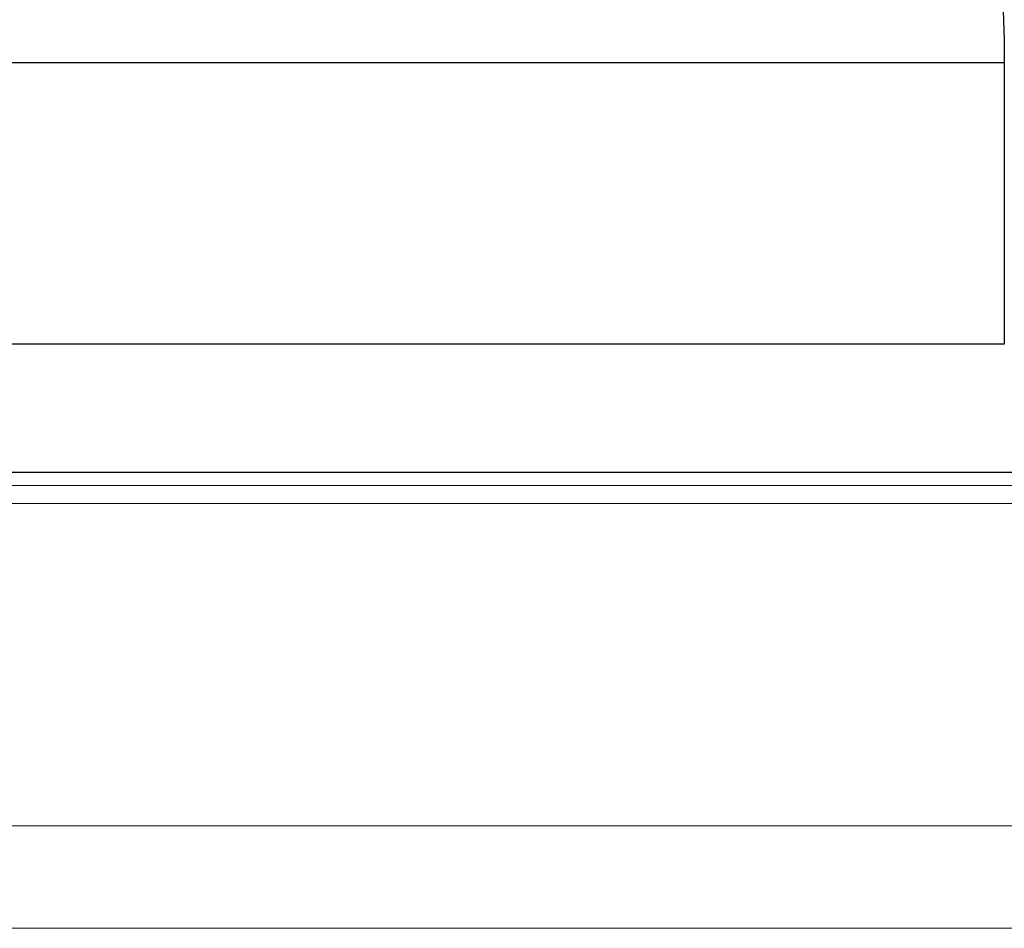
# Model space of a CAD drawing. Header units: millimetres. Extents: x 60 to 594, y 619 to 791.
# Tile 45 of 53: x 477 to 496, y 648 to 666. Entities that reach past the tile are written whole.
import ezdxf

# ---------------------------------------------------------------- set-up
doc = ezdxf.new("R2010")
doc.units = ezdxf.units.MM
doc.header["$LTSCALE"] = 2
doc.layers.add('OUT', color=3, linetype='Continuous')

msp = doc.modelspace()

# ---------------------------------------------------------------- linework, layer by layer
at = {"layer": 'OUT', "color": 7}
for p, q in [((424.38, 665.237), (496.38, 665.237)), ((496.38, 665.237), (496.38, 659.737)), ((496.38, 659.737), (424.38, 659.737)), ((530.38, 657.237), (390.38, 657.237))]:
    msp.add_line(p, q, dxfattribs=at)
at = {"layer": 'OUT', "color": 0, "linetype": 'Continuous', "lineweight": 15}
for p, q in [((334.122, 656.983), (584.38, 656.983)), ((334.343, 656.63), (584.38, 656.63)), ((335.983, 650.337), (584.38, 650.337)), ((280.38, 648.337), (584.38, 648.337))]:
    msp.add_line(p, q, dxfattribs=at)
at = {"layer": 'OUT', "color": 7}
msp.add_open_spline([(491.901, 687.707), (491.941, 686.861), (492.036, 686.003), (492.304, 684.263), (492.476, 683.381), (492.875, 681.589), (493.103, 680.676), (493.59, 678.834), (493.848, 677.908), (494.372, 676.043), (494.638, 675.103), (495.152, 673.205), (495.4, 672.247), (495.839, 670.302), (496.03, 669.315), (496.234, 667.804), (496.288, 667.294), (496.361, 666.267), (496.38, 665.752), (496.38, 665.237)], degree=3, knots=[0, 0, 0, 0, 0.125, 0.125, 0.25, 0.25, 0.375, 0.375, 0.5, 0.5, 0.625, 0.625, 0.75, 0.75, 0.875, 0.875, 0.9375, 0.9375, 1, 1, 1, 1], dxfattribs=at)

doc.saveas('drawing.dxf')
